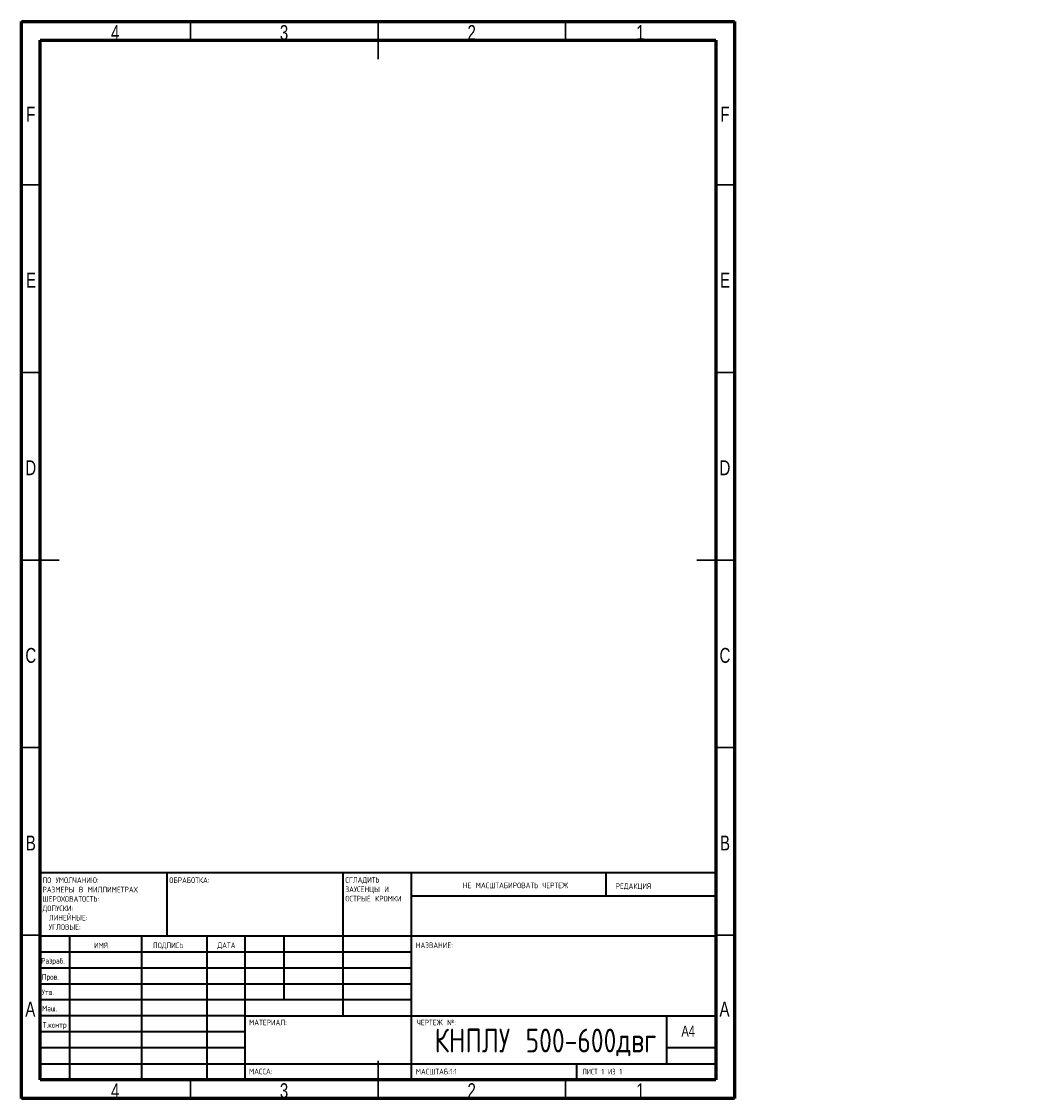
# Model space of a CAD drawing. Header units: millimetres. Extents: x -305 to 508, y -1132 to 292.
# Tile 4 of 4: x 15 to 282, y 5 to 292. Entities that reach past the tile are written whole.
import ezdxf

# ---------------------------------------------------------------- set-up
doc = ezdxf.new("R2010")
doc.units = ezdxf.units.MM
doc.styles.add('SLDTEXTSTYLE1', font='TXT', dxfattribs={"width": 0.75, "bigfont": 'bigfont'})
doc.styles.add('SLDTEXTSTYLE2', font='TXT', dxfattribs={"width": 0.75})
doc.styles.add('SLDTEXTSTYLE3', font='TXT', dxfattribs={"width": 0.681818, "bigfont": 'bigfont'})

# ---------------------------------------------------------------- blocks, each defined once
blk = doc.blocks.new('SW_NOTE_0')
at = {"color": 0, "linetype": 'Continuous', "lineweight": 0, "char_height": 1.5, "attachment_point": 1, "style": 'SLDTEXTSTYLE1'}
for s, insert in [('\\M+18452\\M+18443\\M+1844C\\M+18440\\M+18444\\M+18449\\M+18453\\M+1845D', (0, 1.93)), ('\\M+18448\\M+18440\\M+18454\\M+18452\\M+18445\\M+1844E\\M+18457\\M+1845C \\M+18449', (0, -0.57)), ('\\M+1844F\\M+18452\\M+18453\\M+18451\\M+1845C\\M+18445 \\M+1844B\\M+18451\\M+1844F\\M+1844D\\M+1844B\\M+18449', (0, -3.07))]:
    blk.add_mtext(s, dxfattribs=dict(at, insert=insert))
blk = doc.blocks.new('SW_NOTE_1')
at = {"color": 0, "linetype": 'Continuous', "lineweight": 0, "char_height": 1.5, "attachment_point": 1, "style": 'SLDTEXTSTYLE1'}
for s, insert in [('\\M+18450\\M+1844F \\M+18454\\M+1844D\\M+1844F\\M+1844C\\M+18458\\M+18440\\M+1844E\\M+18449\\M+1845F:', (0, 1.93)), ('\\M+18451\\M+18440\\M+18448\\M+1844D\\M+18445\\M+18451\\M+1845C \\M+18442 \\M+1844D\\M+18449\\M+1844C\\M+1844C\\M+18449\\M+1844D\\M+18445\\M+18453\\M+18451\\M+18440\\M+18456', (0, -0.57)), ('\\M+18459\\M+18445\\M+18451\\M+1844F\\M+18456\\M+1844F\\M+18442\\M+18440\\M+18453\\M+1844F\\M+18452\\M+18453\\M+1845D:', (0, -3.07)), ('\\M+18444\\M+1844F\\M+18450\\M+18454\\M+18452\\M+1844B\\M+18449:', (0, -5.57)), ('\\M+1844C\\M+18449\\M+1844E\\M+18445\\M+1844A\\M+1844E\\M+1845C\\M+18445:', (1.69, -8.07)), ('\\M+18454\\M+18443\\M+1844C\\M+1844F\\M+18442\\M+1845C\\M+18445:', (1.69, -10.57))]:
    blk.add_mtext(s, dxfattribs=dict(at, insert=insert))

msp = doc.modelspace()

# ---------------------------------------------------------------- linework, layer by layer
at = {"color": 7, "linetype": 'Continuous', "lineweight": 60}
for p, q in [((15, 5), (15, 292)), ((15, 292), (205, 292)), ((205, 292), (205, 5)), ((20, 10), (20, 287)), ((20, 287), (200, 287)), ((200, 287), (200, 10)), ((200, 10), (20, 10)), ((205, 5), (15, 5))]:
    msp.add_line(p, q, dxfattribs=at)
at = {"color": 7, "linetype": 'Continuous', "lineweight": 30}
for p, q in [((60, 287), (60, 292)), ((110, 287), (110, 292)), ((110, 292), (110, 282)), ((160, 287), (160, 292)), ((20, 248.5), (15, 248.5)), ((200, 248.5), (205, 248.5)), ((20, 198.5), (15, 198.5)), ((200, 198.5), (205, 198.5)), ((20, 148.5), (15, 148.5)), ((15, 148.5), (25, 148.5)), ((205, 148.5), (195, 148.5)), ((200, 148.5), (205, 148.5)), ((20, 98.5), (15, 98.5)), ((200, 98.5), (205, 98.5)), ((20, 48.5), (15, 48.5)), ((200, 48.5), (205, 48.5)), ((110, 5), (110, 15)), ((60, 10), (60, 5)), ((110, 10), (110, 5)), ((160, 10), (160, 5))]:
    msp.add_line(p, q, dxfattribs=at)
at = {"color": 7, "linetype": 'Continuous', "lineweight": 40}
for p, q in [((20, 65.25), (200, 65.25)), ((20, 65.25), (20, 10)), ((53.8, 48.25), (53.8, 65.25)), ((100.6, 65.25), (100.6, 27)), ((118.8, 65.25), (118.8, 10)), ((170.8, 58.88), (170.8, 65.25)), ((200, 58.88), (118.8, 58.88)), ((200, 48.25), (20, 48.25)), ((27.8, 48.25), (27.8, 10)), ((46.99, 48.25), (46.99, 10)), ((64.4, 48.25), (64.4, 10)), ((74.6, 10), (74.6, 48.25)), ((85, 31.25), (85, 48.25)), ((118.8, 44), (20, 44)), ((118.8, 39.75), (20, 39.75)), ((118.8, 35.5), (20, 35.5)), ((118.8, 31.25), (20, 31.25)), ((74.6, 27), (20, 27)), ((74.6, 27), (200, 27)), ((187, 14.25), (187, 27)), ((74.6, 22.75), (20, 22.75)), ((74.6, 18.5), (20, 18.5)), ((200, 18.5), (187, 18.5)), ((20, 14.25), (200, 14.25)), ((163, 10), (163, 14.25))]:
    msp.add_line(p, q, dxfattribs=at)

# ---------------------------------------------------------------- block references
at = {"color": 7, "linetype": 'Continuous', "lineweight": 0}
for name, p in [('SW_NOTE_1', (20.59, 61.99)), ('SW_NOTE_0', (101.31, 62.07))]:
    msp.add_blockref(name, p, dxfattribs=at)

# ---------------------------------------------------------------- texts
for s, insert, char_height, attachment_point, style in [('4', (39.96, 291.06), 3.97, 2, 'SLDTEXTSTYLE2'), ('3', (84.96, 291.06), 3.97, 2, 'SLDTEXTSTYLE2'), ('2', (134.96, 291.06), 3.97, 2, 'SLDTEXTSTYLE2'), ('1', (179.96, 291.06), 3.97, 2, 'SLDTEXTSTYLE2'), ('F', (17.46, 269.31), 3.97, 2, 'SLDTEXTSTYLE2'), ('F', (202.46, 269.31), 3.97, 2, 'SLDTEXTSTYLE2'), ('E', (17.51, 225.06), 3.97, 2, 'SLDTEXTSTYLE2'), ('E', (202.51, 225.06), 3.97, 2, 'SLDTEXTSTYLE2'), ('D', (17.45, 175.06), 3.97, 2, 'SLDTEXTSTYLE2'), ('D', (202.45, 175.06), 3.97, 2, 'SLDTEXTSTYLE2'), ('C', (17.46, 125.06), 3.97, 2, 'SLDTEXTSTYLE2'), ('C', (202.46, 125.06), 3.97, 2, 'SLDTEXTSTYLE2'), ('B', (17.47, 75.06), 3.97, 2, 'SLDTEXTSTYLE2'), ('B', (202.47, 75.06), 3.97, 2, 'SLDTEXTSTYLE2'), ('\\M+1844F\\M+18441\\M+18451\\M+18440\\M+18441\\M+1844F\\M+18453\\M+1844B\\M+18440:', (54.37, 63.92), 1.5, 1, 'SLDTEXTSTYLE1'), ('\\M+1844E\\M+18445 \\M+1844D\\M+18440\\M+18452\\M+18459\\M+18453\\M+18440\\M+18441\\M+18449\\M+18451\\M+1844F\\M+18442\\M+18440\\M+18453\\M+1845D \\M+18458\\M+18445\\M+18451\\M+18453\\M+18445\\M+18447', (132.61, 62.53), 1.5, 1, 'SLDTEXTSTYLE1'), ('\\M+18451\\M+18445\\M+18444\\M+18440\\M+1844B\\M+18457\\M+18449\\M+18460', (173.33, 62.33), 1.5, 1, 'SLDTEXTSTYLE1'), ('\\M+18449\\M+1844D\\M+18460', (34.32, 46.5), 1.5, 1, 'SLDTEXTSTYLE1'), ('\\M+18450\\M+1844F\\M+18444\\M+18450\\M+18449\\M+18452\\M+1845D', (50.03, 46.56), 1.5, 1, 'SLDTEXTSTYLE1'), ('\\M+18444\\M+18440\\M+18453\\M+18440', (67.21, 46.58), 1.5, 1, 'SLDTEXTSTYLE1'), ('\\M+1844E\\M+18440\\M+18448\\M+18442\\M+18440\\M+1844E\\M+18449\\M+18445:', (120.07, 46.58), 1.5, 1, 'SLDTEXTSTYLE1'), ('\\M+18451\\M+18470\\M+18478\\M+18482\\M+18470\\M+18471.', (20.21, 42.43), 1.5, 1, 'SLDTEXTSTYLE1'), ('\\M+18450\\M+18482\\M+18480\\M+18472.', (20.41, 38.15), 1.5, 1, 'SLDTEXTSTYLE1'), ('\\M+18454\\M+18484\\M+18472.', (20.4, 34.06), 1.5, 1, 'SLDTEXTSTYLE1'), ('A', (17.34, 30.81), 3.97, 2, 'SLDTEXTSTYLE2'), ('\\M+1844D\\M+18470\\M+1848A.', (20.46, 29.73), 1.5, 1, 'SLDTEXTSTYLE1'), ('A', (202.34, 30.81), 3.97, 2, 'SLDTEXTSTYLE2'), ('\\M+1844D\\M+18440\\M+18453\\M+18445\\M+18451\\M+18449\\M+18440\\M+1844C:', (75.65, 25.99), 1.5, 1, 'SLDTEXTSTYLE1'), ('\\M+18458\\M+18445\\M+18451\\M+18453\\M+18445\\M+18447 \\M+18782:', (120.37, 25.99), 1.5, 1, 'SLDTEXTSTYLE1'), ('\\M+18453.\\M+1847B\\M+18480\\M+1847E\\M+18484\\M+18482', (20.67, 25.35), 1.5, 1, 'SLDTEXTSTYLE1'), ('\\M+1844B\\M+1844E\\M+18450\\M+1844C\\M+18454 500-600\\M+18474\\M+18472\\M+18473', (154.63, 23.61), 6.35, 2, 'SLDTEXTSTYLE1'), ('A4', (190.87, 24.41), 2.91, 1, 'SLDTEXTSTYLE2'), ('\\M+1844D\\M+18440\\M+18452\\M+18452\\M+18440:', (75.62, 12.95), 1.4986, 1, 'SLDTEXTSTYLE1'), ('\\M+1844D\\M+18440\\M+18452\\M+18459\\M+18453\\M+18440\\M+18441:1:1', (120.07, 12.9), 1.5, 1, 'SLDTEXTSTYLE1'), ('\\M+1844C\\M+18449\\M+18452\\M+18453 1 \\M+18449\\M+18448 1', (164.48, 12.9), 1.5, 1, 'SLDTEXTSTYLE3'), ('4', (39.96, 9.06), 3.97, 2, 'SLDTEXTSTYLE2'), ('3', (84.96, 9.06), 3.97, 2, 'SLDTEXTSTYLE2'), ('2', (134.96, 9.06), 3.97, 2, 'SLDTEXTSTYLE2'), ('1', (179.96, 9.06), 3.97, 2, 'SLDTEXTSTYLE2')]:
    msp.add_mtext(s, dxfattribs=dict(at, insert=insert, char_height=char_height, attachment_point=attachment_point, style=style))

doc.saveas('drawing.dxf')
